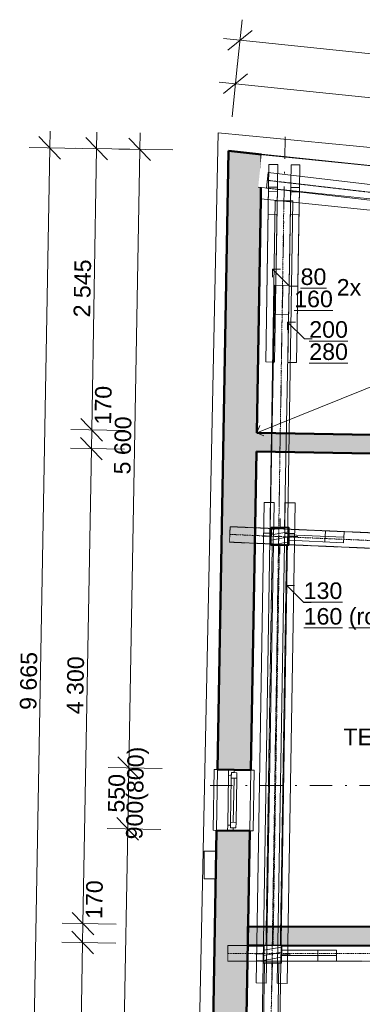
# Model space of a CAD drawing. Header units: millimetres. Extents: x -22287 to 2533, y -2625 to 20292.
# Tile 2 of 13: x -22201 to -19104, y 2292 to 11202. Entities that reach past the tile are written whole.
import ezdxf

# ---------------------------------------------------------------- set-up
doc = ezdxf.new("R2010")
doc.units = ezdxf.units.MM
doc.header["$MEASUREMENT"] = 0
for name, pattern in [('Wipeout_Contour', [1000, 0, -1000]), ('Čerchovaná', [450, 200, -117.5, 15, -117.5]), ('Čerchovaná M', [4.5, 2.5, -0.85, 0.3, -0.85]), ('Čerchovaná S', [3.5, 1.5, -0.85, 0.3, -0.85])]:
    doc.linetypes.add(name, pattern=pattern)
for name, color, linetype in [('9._POHLED ZÁPADNÍ_2_2D prvky - obecné', 7, 'Continuous'), ('9._POHLED ZÁPADNÍ_2_Anotace - S', 7, 'Continuous'), ('9._POHLED ZÁPADNÍ_2_Anotace - SP', 7, 'Continuous'), ('9._POHLED ZÁPADNÍ_2_Bourané_Konstrukce - nosné', 7, 'Continuous'), ('9._POHLED ZÁPADNÍ_2_Bourané_Otvory – Okna', 7, 'Continuous'), ('9._POHLED ZÁPADNÍ_2_Konstrukce - krov', 7, 'Continuous'), ('9._POHLED ZÁPADNÍ_2_Konstrukce - nosné', 7, 'Continuous'), ('9._POHLED ZÁPADNÍ_2_Kóty - SP', 7, 'Continuous'), ('9._POHLED ZÁPADNÍ_2_Výplně - Povrchové', 7, 'Continuous'), ('9._POHLED ZÁPADNÍ_2_Výplně – Řezové', 7, 'Continuous'), ('9._POHLED ZÁPADNÍ_2_Zóny', 7, 'Continuous')]:
    doc.layers.add(name, color=color, linetype=linetype)
doc.styles.add('GENEROVANÝ_STYL_1', font='txt')
doc.styles.add('GENEROVANÝ_STYL_2', font='txt')
pattern_1 = [(10, (0, 0), (-7.81417, 44.31635), [])]

msp = doc.modelspace()

# ---------------------------------------------------------------- hatches: boundary and pattern name
at = {"layer": '9._POHLED ZÁPADNÍ_2_Výplně – Řezové', "linetype": 'Continuous', "lineweight": 13}
for points in [[(-20313.4, 10013.9), (-20412, 4415.7), (-20112, 4410.4), (-20020.9, 9581.3)], [(-20313.4, 10013.9), (-20020.9, 9581.3), (-20013.9, 9982.7)], [(-15914.8, 7391.1), (-20058.2, 7464), (-20061.2, 7294.1), (-15917.3, 7221.1)], [(-20139.7, 2995), (-20139.9, 2825), (-19993.5, 2824.9), (-19993.4, 2827.4), (-19833.5, 2824.9), (-16354.1, 2821), (-16353.9, 2833.8), (-16193.9, 2831.3), (-16194.1, 2820.8), (-15981.8, 2820.6), (-15981.6, 2990.6)]]:
    msp.add_hatch(color=254, dxfattribs=at).paths.add_polyline_path(points)

# ---------------------------------------------------------------- linework, layer by layer
at = {"layer": '9._POHLED ZÁPADNÍ_2_2D prvky - obecné', "color": 214, "linetype": 'Čerchovaná', "lineweight": 20}
msp.add_line((-20477.7, 4271.9), (-359.7, 4258.9), dxfattribs=at)
at = {"layer": '9._POHLED ZÁPADNÍ_2_Anotace - S', "color": 8, "linetype": 'Continuous', "lineweight": 13}
for p, q in [((-19761.9, 8789.9), (-19915.1, 8943.1)), ((-19915.1, 8943.1), (-19844.4, 8943.1)), ((-19915.1, 8943.1), (-19915.1, 8872.4)), ((-19693.2, 8789.9), (-19761.9, 8789.9)), ((-19625.6, 8312.5), (-19778.8, 8465.7)), ((-19778.8, 8465.7), (-19708.1, 8465.7)), ((-19778.8, 8465.7), (-19778.8, 8395)), ((-19556.9, 8312.5), (-19625.6, 8312.5)), ((-19633.8, 5928), (-19787, 6081.2)), ((-19787, 6081.2), (-19716.3, 6081.2)), ((-19787, 6081.2), (-19787, 6010.5)), ((-19565.1, 5928), (-19633.8, 5928))]:
    msp.add_line(p, q, dxfattribs=at)
at = {"layer": '9._POHLED ZÁPADNÍ_2_Anotace - SP', "color": 8, "linetype": 'Continuous', "lineweight": 13}
for q in [(-20030.6, 7529.1), (-19993.1, 7436.4)]:
    msp.add_line((-20058.2, 7464), q, dxfattribs=at)
at = {"layer": '9._POHLED ZÁPADNÍ_2_Bourané_Konstrukce - nosné', "color": 42, "linetype": 'Continuous', "lineweight": 50, "true_color": 0xe4ad2c, "flags": 128}
for points in [[(-20112, 4410.4), (-20412, 4415.7)], [(-20421.6, 3865.8), (-20121.7, 3860.5)]]:
    msp.add_lwpolyline(points, dxfattribs=at)
at = {"layer": '9._POHLED ZÁPADNÍ_2_Bourané_Otvory – Okna', "color": 42, "linetype": 'Continuous', "lineweight": 13, "true_color": 0xe4ad2c}
for p, q in [((-20441.9, 4416.2), (-20451.6, 3866.3)), ((-20412, 4415.7), (-20441.9, 4416.2)), ((-20412, 4415.7), (-20421.6, 3865.8)), ((-20412, 4415.7), (-20312, 4413.9)), ((-20312.8, 4363.9), (-20312, 4413.9)), ((-20312, 4413.9), (-20262, 4413)), ((-20312, 4413.9), (-20262, 4413)), ((-20288.3, 4338.5), (-20287.4, 4388.5)), ((-20287.4, 4388.5), (-20287.9, 4363.5)), ((-20262.4, 4388), (-20287.4, 4388.5)), ((-20287.4, 4388.5), (-20237.4, 4387.6)), ((-20262, 4413), (-20262.4, 4388)), ((-20262, 4413), (-20112, 4410.4)), ((-20237.4, 4387.6), (-20238.3, 4337.6)), ((-20112, 4410.4), (-20121.7, 3860.5)), ((-20112, 4410.4), (-20082, 4409.9)), ((-20082, 4409.9), (-20091.7, 3860)), ((-20320.8, 3914), (-20312.8, 4363.9)), ((-20287.9, 4363.5), (-20312.8, 4363.9)), ((-20295.3, 3938.5), (-20288.3, 4338.5)), ((-20238.3, 4337.6), (-20288.3, 4338.5)), ((-20263.3, 4338), (-20270.3, 3938.1)), ((-20238.3, 4337.6), (-20245.3, 3937.7)), ((-20238.3, 4337.6), (-20245.3, 3937.7)), ((-20296.2, 3888.6), (-20295.3, 3938.5)), ((-20295.3, 3938.5), (-20245.3, 3937.7)), ((-20245.3, 3937.7), (-20246.2, 3887.7)), ((-20451.6, 3866.3), (-20421.6, 3865.8)), ((-20421.6, 3865.8), (-20321.7, 3864)), ((-20321.7, 3864), (-20320.8, 3914)), ((-20321.7, 3864), (-20271.7, 3863.1)), ((-20321.7, 3864), (-20271.7, 3863.1)), ((-20320.8, 3914), (-20295.8, 3913.6)), ((-20295.8, 3913.6), (-20296.2, 3888.6)), ((-20296.2, 3888.6), (-20271.2, 3888.1)), ((-20246.2, 3887.7), (-20296.2, 3888.6)), ((-20271.2, 3888.1), (-20271.7, 3863.1)), ((-20271.7, 3863.1), (-20121.7, 3860.5)), ((-20091.7, 3860), (-20121.7, 3860.5))]:
    msp.add_line(p, q, dxfattribs=at)
at = {"layer": '9._POHLED ZÁPADNÍ_2_Konstrukce - krov', "color": 8, "linetype": 'Continuous', "lineweight": 13}
for p, q in [((-19894.7, 8798.5), (-19764.7, 8795.9)), ((-19769.9, 8530.9), (-19899.9, 8533.5)), ((-19897.4, 8102.9), (-19977.4, 8104.3)), ((-19897.4, 8102.9), (-19977.4, 8104.3)), ((-19897.4, 8102.9), (-19977.3, 8104.3)), ((-19897.4, 8102.9), (-19977.3, 8104.3)), ((-19697.4, 8099.6), (-19777.4, 8101)), ((-19697.4, 8099.6), (-19777.4, 8101)), ((-19697.4, 8099.6), (-19777.4, 8101)), ((-19697.4, 8099.6), (-19777.4, 8101)), ((-19992, 6833.7), (-19902, 6832.2)), ((-19802, 6830.5), (-19712, 6829)), ((-19437.6, 6575.8), (-19442.1, 6475.9)), ((-19505.4, 2782.6), (-19505.4, 2682.6)), ((-19973.7, 2484.3), (-20063.7, 2485.8)), ((-19783.7, 2481.2), (-19873.7, 2482.7))]:
    msp.add_line(p, q, dxfattribs=at)
at = {"layer": '9._POHLED ZÁPADNÍ_2_Konstrukce - krov', "color": 8, "linetype": 'Čerchovaná M', "lineweight": 13}
for p, q in [((-20304.6, 6474), (-20298.5, 6613.9)), ((-20319.6, 2682.3), (-20319.6, 2822.3))]:
    msp.add_line(p, q, dxfattribs=at)
at = {"layer": '9._POHLED ZÁPADNÍ_2_Konstrukce - nosné', "color": 7, "linetype": 'Continuous', "lineweight": 50}
msp.add_line((-20013.9, 9982.7), (-20020.9, 9581.3), dxfattribs=at)
at = {"layer": '9._POHLED ZÁPADNÍ_2_Konstrukce - nosné', "color": 7, "linetype": 'Continuous', "lineweight": 50, "flags": 128}
for points in [[(-20313.4, 10013.9), (-20412, 4415.7)], [(-20313.4, 10013.9), (-20013.9, 9982.7)], [(-20058.2, 7464), (-20020.9, 9581.3)], [(-15914.8, 7391.1), (-20058.2, 7464)], [(-20112, 4410.4), (-20061.2, 7294.1)], [(-20061.2, 7294.1), (-15917.3, 7221.1)], [(-20183.6, 344.4), (-20121.7, 3860.5)], [(-20139.7, 2995), (-20139.9, 2825)], [(-15981.6, 2990.6), (-20139.7, 2995)], [(-20139.9, 2825), (-19993.5, 2824.9)], [(-19833.5, 2824.7), (-16354.1, 2821)]]:
    msp.add_lwpolyline(points, dxfattribs=at)
at = {"layer": '9._POHLED ZÁPADNÍ_2_Kóty - SP', "color": 154, "linetype": 'Continuous', "lineweight": 13}
for p, q in [((-20240.2, 10717), (-20189.7, 11201.9)), ((-20099.3, 11104.5), (-20318.9, 10926.3)), ((-20358.3, 11030.9), (-20209.1, 11015.4)), ((-20209.1, 11015.4), (-10842.4, 10040.5)), ((-20281.1, 10324.1), (-20230.6, 10809)), ((-20140.2, 10711.6), (-20359.8, 10533.4)), ((-20399.2, 10638), (-20250, 10622.5)), ((-20250, 10622.5), (-15650.2, 10143.7)), ((-21929, 10042.3), (-21926.4, 10192.3)), ((-21505.5, 10034.9), (-21502.9, 10184.9)), ((-21115.9, 10028), (-21113.2, 10178)), ((-21830.8, 9940.6), (-22027.3, 10144.1)), ((-21407.3, 9933.1), (-21603.7, 10136.6)), ((-21017.6, 9926.3), (-21214.1, 10129.8)), ((-21629.1, 10037.1), (-22116.5, 10045.6)), ((-22099.2, 378.2), (-21929, 10042.3)), ((-21205.5, 10029.6), (-21693, 10038.2)), ((-21550.3, 7490.3), (-21505.5, 10034.9)), ((-20815.9, 10022.7), (-21303.3, 10031.3)), ((-21214.4, 4429.8), (-21115.9, 10028)), ((-21648.5, 7592), (-21452.1, 7388.6)), ((-21250.3, 7485), (-21737.8, 7493.6)), ((-21553.3, 7320.3), (-21550.3, 7490.3)), ((-21651.5, 7422.1), (-21455.1, 7218.6)), ((-21253.3, 7315), (-21740.8, 7323.6)), ((-21629, 3021.3), (-21553.3, 7320.3)), ((-21312.7, 4531.6), (-21116.2, 4328.1)), ((-20914.5, 4424.5), (-21401.9, 4433.1)), ((-21224.1, 3879.9), (-21214.4, 4429.8)), ((-21322.3, 3981.6), (-21125.9, 3778.1)), ((-20924.2, 3874.6), (-21411.6, 3883.2)), ((-21286, 363.9), (-21224.1, 3879.9)), ((-21727.2, 3123), (-21530.8, 2919.5)), ((-21329, 3016), (-21816.5, 3024.6)), ((-21730.2, 2953.1), (-21533.8, 2749.6)), ((-21632, 2851.3), (-21629, 3021.3)), ((-21332, 2846), (-21819.5, 2854.6)), ((-21675.7, 370.7), (-21632, 2851.3))]:
    msp.add_line(p, q, dxfattribs=at)

# ---------------------------------------------------------------- texts
at = {"layer": '9._POHLED ZÁPADNÍ_2_Anotace - SP', "color": 8, "linetype": 'Continuous', "lineweight": 13, "char_height": 150, "style": 'GENEROVANÝ_STYL_1'}
for s, insert, attachment_point, line_spacing_factor in [('\\A1;{\\pqc;\\fArial|b0|i0|c238|p38;\\L\\L80\\P\\pqc;\\fArial|b0|i0|c238|p38;160}', (-19545, 8774.5), 5, 0.804162), ('\\A1;{\\pqc;\\fArial|b0|i0|c238|p38;\\L\\L20\\fArial|b0|i0|c238|p38;\\L\\L0\\P\\pqc;\\fArial|b0|i0|c238|p38;28\\fArial|b0|i0|c238|p38;0}', (-19408.6, 8297.1), 5, 0.804162), ('\\A1;{\\pql;\\fArial|b0|i0|c238|p38;\\L\\L1\\fArial|b0|i0|c238|p38;\\L\\L3\\fArial|b0|i0|c238|p38;\\L\\L0\\P\\pql;\\fArial|b0|i0|c238|p38;1\\fArial|b0|i0|c238|p38;6\\fArial|b0|i0|c238|p38;0\\fArial|b0|i0|c238|p38; (rozpěra)}', (-19633.8, 5896), 4, 0.927704)]:
    msp.add_mtext(s, dxfattribs=dict(at, insert=insert, attachment_point=attachment_point, line_spacing_factor=line_spacing_factor))
at = {"layer": '9._POHLED ZÁPADNÍ_2_Anotace - SP', "color": 8, "linetype": 'Continuous', "lineweight": 13, "insert": (-19224.5, 8779.8), "char_height": 150, "attachment_point": 5, "style": 'GENEROVANÝ_STYL_1'}
msp.add_mtext('\\A1;{\\pqc;\\fArial|b0|i0|c238|p38;2x}', dxfattribs=at)
at = {"layer": '9._POHLED ZÁPADNÍ_2_Kóty - SP', "color": 154, "linetype": 'Continuous', "lineweight": 13, "char_height": 150, "attachment_point": 7, "rotation": 88.99119, "style": 'GENEROVANÝ_STYL_2'}
for s, insert, width in [('\\A1;{\\pql;\\fArial|b0|i0|c0|p38;2\xa0545}', (-21562.4, 8506.7), 512.914), ('\\A1;{\\pql;\\fArial|b0|i0|c0|p38;170}', (-21372.9, 7537.1), 341.487), ('\\A1;{\\pql;\\fArial|b0|i0|c0|p38;5 600}', (-21197.7, 7085.8), 512.914), ('\\A1;{\\pql;\\fArial|b0|i0|c0|p38;9 665}', (-22048.6, 4954.4), 512.914), ('\\A1;{\\pql;\\fArial|b0|i0|c0|p38;4\xa0300}', (-21625.7, 4914.9), 512.914), ('\\A1;{\\pql;\\fArial|b0|i0|c0|p38;900(800)}', (-21045.8, 3782.2), 820.115), ('\\A1;{\\pql;\\fArial|b0|i0|c0|p38;550}', (-21251.6, 4025.2), 341.487), ('\\A1;{\\pql;\\fArial|b0|i0|c0|p38;170}', (-21453.2, 3063), 341.487)]:
    msp.add_mtext(s, dxfattribs=dict(at, insert=insert, width=width))
at = {"layer": '9._POHLED ZÁPADNÍ_2_Zóny', "color": 154, "linetype": 'Continuous', "lineweight": 13, "insert": (-18099.6, 4786.3), "char_height": 150, "attachment_point": 2, "style": 'GENEROVANÝ_STYL_1'}
msp.add_mtext('\\A1;{\\pqc;\\pt0;\\fArial|b0|i0|c238|p38;TECHNICKÁ MÍSTNOST}', dxfattribs=at)

# ---------------------------------------------------------------- wipeouts: each hides what was drawn before it
at = {"color": 254, "linetype": 'Wipeout_Contour', "lineweight": 0, "ltscale": 83146.758671}
msp.add_wipeout([(-20533.9, 3427.3), (-20429.4, 3427.3), (-20425, 3677.3), (-20533.9, 3677.3)], dxfattribs=at).dxf.layer = '9._POHLED ZÁPADNÍ_2_Výplně - Povrchové'
at = {"color": 254, "linetype": 'Wipeout_Contour', "lineweight": 0, "ltscale": 83574.967534}
msp.add_wipeout([(-19926.9, 6607.6), (-19929.4, 6447.6), (-19769.4, 6445.2), (-19766.9, 6605.1)], dxfattribs=at).dxf.layer = '9._POHLED ZÁPADNÍ_2_Výplně – Řezové'

# ---------------------------------------------------------------- next in the draw order: hatches: boundary and pattern name
at = {"layer": '9._POHLED ZÁPADNÍ_2_Výplně – Řezové', "linetype": 'Continuous', "lineweight": 13, "true_color": 0xe4ad2c}
h = msp.add_hatch(dxfattribs=at)
h.set_pattern_fill('Dřevo_0002', color=42, style=0, pattern_type=2)
h.set_pattern_definition(pattern_1)
h.paths.add_polyline_path([(-19926.9, 6607.6), (-19929.4, 6447.6), (-19769.4, 6445.2), (-19766.9, 6605.1)])
at = {"layer": '9._POHLED ZÁPADNÍ_2_Výplně – Řezové', "linetype": 'Continuous', "lineweight": 13}
msp.add_hatch(color=254, dxfattribs=at).paths.add_polyline_path([(-20483.5, 349.7), (-20183.6, 344.4), (-20121.7, 3860.5), (-20421.6, 3865.8)])

# ---------------------------------------------------------------- next in the draw order: linework, layer by layer
at = {"layer": '9._POHLED ZÁPADNÍ_2_Bourané_Konstrukce - nosné', "color": 42, "linetype": 'Continuous', "lineweight": 13, "true_color": 0xe4ad2c}
msp.add_line((-20405.7, 10177.3), (-20617, 158.5), dxfattribs=at)
at = {"layer": '9._POHLED ZÁPADNÍ_2_Konstrukce - krov', "color": 8, "linetype": 'Continuous', "lineweight": 13}
for p, q in [((-19937.9, 6598.9), (-19894.7, 8798.5)), ((-19764.7, 8795.9), (-19808, 6596.4)), ((-19712, 6829), (-19783.7, 2481.2)), ((-19808, 6596.4), (-19937.9, 6598.9)), ((-19906.6, 6555), (-19996.6, 6556.5)), ((-19716.6, 6551.9), (-19806.6, 6553.4)), ((-19769.8, 6540.9), (-19270.3, 6518.1))]:
    msp.add_line(p, q, dxfattribs=at)
at = {"layer": '9._POHLED ZÁPADNÍ_2_Konstrukce - krov', "color": 1, "linetype": 'Continuous', "lineweight": 20}
for p, q in [((-19846.9, 6606.4), (-19845.6, 6686.4)), ((-19928.1, 6527.6), (-20008.1, 6528.9)), ((-19768.1, 6525.1), (-19688.1, 6523.9)), ((-19849.4, 6446.4), (-19850.6, 6366.4))]:
    msp.add_line(p, q, dxfattribs=at)
at = {"layer": '9._POHLED ZÁPADNÍ_2_Konstrukce - krov', "color": 8, "linetype": 'Čerchovaná M', "lineweight": 13}
for p, q in [((-20298.5, 6613.9), (-15754.9, 6416.3)), ((-20304.6, 6474), (-15761, 6276.5)), ((-19918.5, 6447.3), (-19788.5, 6445.3))]:
    msp.add_line(p, q, dxfattribs=at)
at = {"layer": '9._POHLED ZÁPADNÍ_2_Konstrukce - krov', "color": 251, "linetype": 'Čerchovaná S', "lineweight": 13, "true_color": 0x6a6a6a}
msp.add_line((-20301.6, 6544), (-15758, 6346.4), dxfattribs=at)
at = {"layer": '9._POHLED ZÁPADNÍ_2_Konstrukce - krov', "color": 7, "linetype": 'Continuous', "lineweight": 35, "flags": 128}
msp.add_lwpolyline([(-19926.9, 6607.6), (-19929.4, 6447.6), (-19769.4, 6445.2), (-19766.9, 6605.1)], close=True, dxfattribs=at)
at = {"layer": '9._POHLED ZÁPADNÍ_2_Konstrukce - krov', "color": 8, "linetype": 'Continuous', "lineweight": 13, "flags": 128}
msp.add_lwpolyline([(-19767.5, 6590.8), (-19268, 6568), (-19272.6, 6468.1), (-19772.1, 6490.9)], close=True, dxfattribs=at)
at = {"layer": '9._POHLED ZÁPADNÍ_2_Konstrukce - krov', "color": 1, "linetype": 'Continuous', "lineweight": 20}
msp.add_point((-19848.1, 6526.4), dxfattribs=at)
at = {"layer": '9._POHLED ZÁPADNÍ_2_Konstrukce - nosné', "color": 7, "linetype": 'Continuous', "lineweight": 50, "flags": 128}
msp.add_lwpolyline([(-20421.6, 3865.8), (-20483.5, 349.7)], dxfattribs=at)
at = {"layer": '9._POHLED ZÁPADNÍ_2_Konstrukce - nosné', "color": 8, "linetype": 'Continuous', "lineweight": 13, "flags": 128}
msp.add_lwpolyline([(-20425, 3677.3), (-20533.9, 3677.3), (-20533.9, 3427.3), (-20429.4, 3427.3)], dxfattribs=at)

# ---------------------------------------------------------------- next in the draw order: wipeouts: each hides what was drawn before it
at = {"color": 254, "linetype": 'Wipeout_Contour', "lineweight": 0, "ltscale": 81153.972705}
msp.add_wipeout([(-20020.9, 9581.3), (-15754.9, 9137.3), (-15713.5, 9535.1), (-20013.9, 9982.7)], dxfattribs=at).dxf.layer = '9._POHLED ZÁPADNÍ_2_Výplně - Povrchové'
at = {"color": 254, "linetype": 'Wipeout_Contour', "lineweight": 0, "ltscale": 80413.223213}
msp.add_wipeout([(-19993.4, 2827.4), (-19995.9, 2667.4), (-19835.9, 2664.9), (-19833.5, 2824.9)], dxfattribs=at).dxf.layer = '9._POHLED ZÁPADNÍ_2_Výplně – Řezové'

# ---------------------------------------------------------------- next in the draw order: hatches: boundary and pattern name
at = {"layer": '9._POHLED ZÁPADNÍ_2_Výplně – Řezové', "linetype": 'Continuous', "lineweight": 13, "true_color": 0xe4ad2c}
h = msp.add_hatch(dxfattribs=at)
h.set_pattern_fill('Dřevo_0002', color=42, style=0, pattern_type=2)
h.set_pattern_definition(pattern_1)
h.paths.add_polyline_path([(-19993.4, 2827.4), (-19995.9, 2667.4), (-19835.9, 2664.9), (-19833.5, 2824.9)])

# ---------------------------------------------------------------- next in the draw order: linework, layer by layer
at = {"layer": '9._POHLED ZÁPADNÍ_2_Anotace - SP', "color": 8, "linetype": 'Continuous', "lineweight": 13}
msp.add_line((-20058.2, 7464), (-15877.9, 9151.2), dxfattribs=at)
at = {"layer": '9._POHLED ZÁPADNÍ_2_Konstrukce - krov', "color": 8, "linetype": 'Continuous', "lineweight": 13}
for p, q in [((-20063.7, 2485.8), (-19992, 6833.7)), ((-19902, 6832.2), (-19973.7, 2484.3)), ((-19873.7, 2482.7), (-19802, 6830.5)), ((-19970.4, 2684.2), (-20060.4, 2685.7)), ((-19780.4, 2681.1), (-19870.4, 2682.5)), ((-19835.7, 2732.6), (-19335.7, 2732.6)), ((-19987.9, 2666.4), (-20013.7, 1011.9)), ((-19857.9, 2664.4), (-19987.9, 2666.4)), ((-19883.7, 1009.9), (-19857.9, 2664.4))]:
    msp.add_line(p, q, dxfattribs=at)
at = {"layer": '9._POHLED ZÁPADNÍ_2_Konstrukce - krov', "color": 8, "linetype": 'Čerchovaná M', "lineweight": 13}
for p, q in [((-19918.5, 6447.3), (-19974.8, 2827.8)), ((-19788.5, 6445.3), (-19844.8, 2825.7)), ((-20319.6, 2822.3), (-15813.4, 2822.6)), ((-19974.8, 2827.8), (-19844.8, 2825.7)), ((-20319.6, 2682.3), (-15813.4, 2682.6))]:
    msp.add_line(p, q, dxfattribs=at)
at = {"layer": '9._POHLED ZÁPADNÍ_2_Konstrukce - krov', "color": 251, "linetype": 'Čerchovaná S', "lineweight": 13, "true_color": 0x6a6a6a}
for p, q in [((-19853.5, 6446.3), (-19909.8, 2826.7)), ((-20319.6, 2752.3), (-15813.4, 2752.6))]:
    msp.add_line(p, q, dxfattribs=at)
at = {"layer": '9._POHLED ZÁPADNÍ_2_Konstrukce - krov', "color": 8, "linetype": 'Čerchovaná', "lineweight": 13}
msp.add_line((-19955.9, 158.5), (-19893.9, 4268.1), dxfattribs=at)
at = {"layer": '9._POHLED ZÁPADNÍ_2_Konstrukce - krov', "color": 1, "linetype": 'Continuous', "lineweight": 20}
for p, q in [((-19913.4, 2826.2), (-19912.2, 2906.2)), ((-19994.7, 2747.4), (-20074.7, 2748.7)), ((-19834.7, 2744.9), (-19754.7, 2743.7)), ((-19915.9, 2666.2), (-19917.2, 2586.2))]:
    msp.add_line(p, q, dxfattribs=at)
at = {"layer": '9._POHLED ZÁPADNÍ_2_Konstrukce - krov', "color": 7, "linetype": 'Continuous', "lineweight": 35, "flags": 128}
msp.add_lwpolyline([(-19993.4, 2827.4), (-19995.9, 2667.4), (-19835.9, 2664.9), (-19833.5, 2824.9)], close=True, dxfattribs=at)
at = {"layer": '9._POHLED ZÁPADNÍ_2_Konstrukce - krov', "color": 8, "linetype": 'Continuous', "lineweight": 13, "flags": 128}
msp.add_lwpolyline([(-19835.7, 2782.6), (-19335.7, 2782.6), (-19335.7, 2682.6), (-19835.7, 2682.6)], close=True, dxfattribs=at)
at = {"layer": '9._POHLED ZÁPADNÍ_2_Konstrukce - krov', "color": 1, "linetype": 'Continuous', "lineweight": 20}
msp.add_point((-19914.7, 2746.2), dxfattribs=at)
at = {"layer": '9._POHLED ZÁPADNÍ_2_Konstrukce - nosné', "color": 7, "linetype": 'Continuous', "lineweight": 50}
msp.add_line((-20013.9, 9982.7), (-20020.9, 9581.3), dxfattribs=at)
at = {"layer": '9._POHLED ZÁPADNÍ_2_Konstrukce - nosné', "color": 251, "linetype": 'Continuous', "lineweight": 20, "true_color": 0x6a6a6a, "flags": 128}
for points in [[(-15713.5, 9535.1), (-20013.9, 9982.7)], [(-20020.9, 9581.3), (-15754.9, 9137.3)]]:
    msp.add_lwpolyline(points, dxfattribs=at)

# ---------------------------------------------------------------- next in the draw order: wipeouts: each hides what was drawn before it
at = {"color": 254, "linetype": 'Wipeout_Contour', "lineweight": 0, "ltscale": 81262.223689}
msp.add_wipeout([(-15713.5, 9535.1), (-20013.9, 9983.5), (-20045, 9685.2), (-15744.6, 9236.7)], dxfattribs=at).dxf.layer = '9._POHLED ZÁPADNÍ_2_Výplně - Povrchové'

# ---------------------------------------------------------------- next in the draw order: linework, layer by layer
at = {"layer": '9._POHLED ZÁPADNÍ_2_2D prvky - obecné', "color": 7, "linetype": 'Continuous', "lineweight": 13}
msp.add_line((-20313.4, 10013.9), (-11031.8, 9049.1), dxfattribs=at)
at = {"layer": '9._POHLED ZÁPADNÍ_2_Bourané_Konstrukce - nosné', "color": 42, "linetype": 'Continuous', "lineweight": 13, "true_color": 0xe4ad2c}
msp.add_line((-11267.6, 9302.4), (-20405.7, 10177.3), dxfattribs=at)
at = {"layer": '9._POHLED ZÁPADNÍ_2_Konstrukce - krov', "color": 8, "linetype": 'Čerchovaná', "lineweight": 13}
msp.add_line((-19802.2, 10142.7), (-19895.2, 4268.5), dxfattribs=at)
at = {"layer": '9._POHLED ZÁPADNÍ_2_Konstrukce - krov', "color": 8, "linetype": 'Continuous', "lineweight": 13}
for p, q in [((-19977.3, 8104.3), (-19947.9, 9892.9)), ((-19947.9, 9892.9), (-19867.9, 9891.6)), ((-19867.9, 9891.6), (-19897.4, 8102.9)), ((-19970.7, 9678.6), (-19954.5, 9817.6)), ((-19954.5, 9817.6), (-15659.2, 9317.3)), ((-19777.4, 8101), (-19747.9, 9889.6)), ((-19747.9, 9889.6), (-19667.9, 9888.3)), ((-19667.9, 9888.3), (-19697.4, 8099.6)), ((-19977.4, 8104.3), (-19951.3, 9687.8)), ((-19970.7, 9678.6), (-15675.4, 9178.3)), ((-19871.9, 9645.2), (-19951.9, 9646.5)), ((-19951.3, 9687.8), (-19871.3, 9686.5)), ((-19871.3, 9686.5), (-19897.4, 8102.9)), ((-19777.4, 8101), (-19751.3, 9684.5)), ((-19672, 9641.9), (-19752, 9643.3)), ((-19751.3, 9684.5), (-19671.3, 9683.2)), ((-19671.3, 9683.2), (-19697.4, 8099.6)), ((-19892.8, 9564.1), (-20032.8, 565.2)), ((-19892.8, 9564.1), (-19732.8, 9561.6)), ((-19732.8, 9561.6), (-19872.8, 562.7)), ((-19875.3, 9440.1), (-19955.3, 9441.4)), ((-19675.4, 9436.8), (-19755.4, 9438.1))]:
    msp.add_line(p, q, dxfattribs=at)
at = {"layer": '9._POHLED ZÁPADNÍ_2_Konstrukce - krov', "color": 251, "linetype": 'Čerchovaná S', "lineweight": 13, "true_color": 0x6a6a6a}
for p, q in [((-19962.6, 9748.1), (-15667.3, 9247.8)), ((-19812.8, 9562.9), (-19952.8, 564))]:
    msp.add_line(p, q, dxfattribs=at)
at = {"layer": '9._POHLED ZÁPADNÍ_2_Konstrukce - nosné', "color": 251, "linetype": 'Continuous', "lineweight": 20, "true_color": 0x6a6a6a, "flags": 128}
for points in [[(-15713.5, 9535.1), (-20013.9, 9983.5)], [(-20045, 9685.2), (-15744.6, 9236.7)]]:
    msp.add_lwpolyline(points, dxfattribs=at)

doc.saveas('drawing.dxf')
